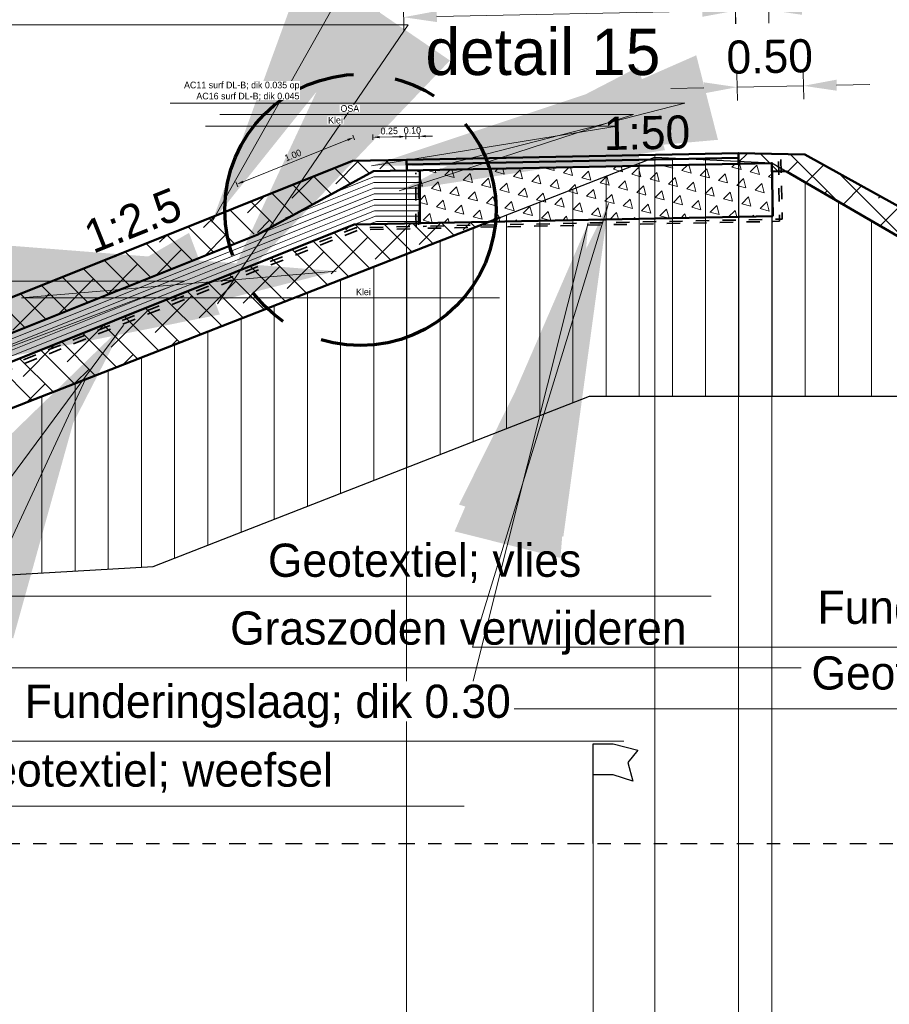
# Model space of a CAD drawing. Header units: metres. Extents: x 132 to 905, y -50 to 63.
# Tile 60 of 87: x 676.17 to 682.72, y -40.05 to -32.63. Entities that reach past the tile are written whole.
import ezdxf
from ezdxf.enums import TextEntityAlignment as Align

# ---------------------------------------------------------------- set-up
doc = ezdxf.new("R2010")
doc.units = ezdxf.units.M
doc.header["$LTSCALE"] = 0.1
for name, pattern in [('CENTER2', [28.575, 19.05, -3.175, 3.175, -3.175]), ('geotextiel', [0.2, -0.1, 0.1]), ('NAP', [20, 12.5, -2.5, 2.5, -2.5])]:
    doc.linetypes.add(name, pattern=pattern)
for name, color, linetype, lineweight in [('DP-BS-arcering_klei', 253, 'Continuous', 0), ('DP-BS-Matenbalk_verlenglijnen', 253, 'Continuous', 0), ('DP-BS-profiel', 2, 'Continuous', 25), ('DP-NAP-lijn', 6, 'NAP', 25), ('DP-NW-arcering_asfalt', 1, 'Continuous', 18), ('DP-NW-arcering_funderingslaag', 211, 'Continuous', 13), ('DP-NW-arcering_klei', 1, 'Continuous', 18), ('DP-NW-Geotextiel', 3, 'geotextiel', 35), ('DP-NW-Geotextiel_detail', 150, 'geotextiel', 35), ('DP-NW-Matenbalk_verlenglijnen', 135, 'Continuous', 0), ('DP-NW-Profiel', 4, 'Continuous', 50), ('DP-Waterlijn_tekst', 7, 'Continuous', 35), ('maatvoering-lin', 7, 'Continuous', 20), ('Plts-Detail', 5, 'CENTER2', 70)]:
    doc.layers.add(name, color=color, linetype=linetype, lineweight=lineweight)
doc.layers.add('DP-BS-KRUINLIJN', color=1, linetype='Continuous')
doc.layers.add('DP-NW-Maatvoering', color=7, linetype='Continuous')
doc.layers.add('THEORETISCHE_NULLIJN', color=255, linetype='Continuous', plot=False)
doc.styles.add('Ontwnota-dwp-Bruinissepolder tot Grevelingendam$0$StagCAD', font='StagCAD.ttf')
doc.styles.add('StagCAD', font='StagCAD.ttf')
doc.dimstyles.new('GM-maatvoering', dxfattribs={"dimtxt": 2.5, "dimasz": 2.5, "dimexe": 1, "dimexo": 0, "dimgap": 1, "dimtad": 1, "dimrnd": 0.001, "dimzin": 1, "dimdsep": 46, "dimtxsty": 'StagCAD', "dimcen": 0.09, "dimclrd": 1, "dimclre": 1, "dimclrt": 7, "dimazin": 0, "dimtfac": 1, "dimtix": 1, "dimtmove": 0, "dimatfit": 3, "dimfxl": 1, "dimfxlon": 1, "dimtvp": 0.83, "dimtolj": 1, "dimtzin": 0, "dimlwd": 15, "dimlwe": 15, "dimarcsym": 0})
doc.dimstyles.new('leader 1_100', dxfattribs={"dimscale": 0.1, "dimtxt": 2.5, "dimasz": 2, "dimexe": 0, "dimexo": 0, "dimgap": 1, "dimtad": 1, "dimrnd": 0.001, "dimzin": 1, "dimdsep": 46, "dimtxsty": 'StagCAD', "dimblk": 'RAD_PIJL', "dimcen": 0.09, "dimse1": 1, "dimse2": 1, "dimclrd": 1, "dimclre": 1, "dimclrt": 7, "dimazin": 0, "dimtfac": 1, "dimtix": 1, "dimtmove": 0, "dimatfit": 0, "dimfxl": 1, "dimtvp": 0.83, "dimtolj": 1, "dimtzin": 0, "dimlwd": 15, "dimarcsym": 0})
doc.dimstyles.new('maatv 1_100', dxfattribs={"dimscale": 0.1, "dimtxt": 2.5, "dimasz": 1, "dimexe": 0, "dimexo": 0, "dimgap": 1, "dimtad": 1, "dimrnd": 0.001, "dimzin": 1, "dimdsep": 46, "dimtxsty": 'StagCAD', "dimblk1": 'DIM_PIJL', "dimblk2": 'DIM_PIJL', "dimsah": 1, "dimcen": 0.09, "dimse1": 1, "dimse2": 1, "dimclrd": 1, "dimclre": 1, "dimclrt": 7, "dimazin": 0, "dimtfac": 1, "dimtix": 1, "dimtmove": 0, "dimatfit": 3, "dimldrblk": 'RAD_PIJL', "dimfxl": 1, "dimtvp": 0.83, "dimtolj": 1, "dimtzin": 0, "dimlwd": 15, "dimlwe": 5, "dimarcsym": 0})
doc.dimstyles.new('Ontwnota-dwp-Bruinissepolder tot Grevelingendam$0$leader 1_100', dxfattribs={"dimscale": 0.1, "dimtxt": 2.5, "dimasz": 2, "dimexe": 0, "dimexo": 0, "dimgap": 1, "dimtad": 1, "dimrnd": 0.001, "dimzin": 1, "dimdsep": 46, "dimtxsty": 'Ontwnota-dwp-Bruinissepolder tot Grevelingendam$0$StagCAD', "dimblk": 'Ontwnota-dwp-Bruinissepolder tot Grevelingendam$0$RAD_PIJL', "dimcen": 0.09, "dimse1": 1, "dimse2": 1, "dimclrd": 1, "dimclre": 1, "dimclrt": 7, "dimazin": 0, "dimtfac": 1, "dimtix": 1, "dimtmove": 0, "dimatfit": 0, "dimfxl": 1, "dimtvp": 0.83, "dimtolj": 1, "dimtzin": 0, "dimlwd": 15, "dimarcsym": 0})
pattern_1 = [(135, (0, 0), (-0.110485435, -0.110485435), []), (225, (0, 0), (-0.110485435, -0.331456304), [0.390625, -0.234375])]

# ---------------------------------------------------------------- blocks, each defined once
blk = doc.blocks.new('*U197')
at = {"layer": 'DP-NAP-lijn'}
blk.add_line((0, 0), (473.028, 0), dxfattribs=at)
at = {"layer": 'DP-NAP-lijn', "style": 'StagCAD'}
blk.add_attdef('NAPLIJN', (6.247, 1), '', height=2.5, dxfattribs=at)
at = {"layer": 'DP-Waterlijn_tekst', "style": 'StagCAD'}
blk.add_attdef('WP', text='', height=2.5, dxfattribs=at).set_placement((11.173, 16.5), align=Align.BOTTOM_CENTER)
blk = doc.blocks.new('131')
at = {"layer": 'THEORETISCHE_NULLIJN'}
blk.add_lwpolyline([(0, 0), (0, 0.5), (0.125, 0.5), (0.28125, 0.46875), (0.21875, 0.40625), (0.25, 0.3125), (0.125, 0.34375), (0, 0.34375)], dxfattribs=at)
blk = doc.blocks.new('dp786')
at = {"layer": 'DP-BS-arcering_klei'}
h = blk.add_hatch(dxfattribs=at)
h.set_pattern_fill('_U', color=251, scale=2.5, angle=90, pattern_type=0)
h.set_pattern_definition([(90, (-424.41675, 21.9338), (-0.25, -2e-16), [])])
h.paths.add_polyline_path([(28.7499, -16.6181), (29.3216, -16.6038), (30.1488, -15.171), (32.1031, -14.9708), (34.7741, -14.8139), (38.0596, -13.5317), (40.4651, -13.5317), (45.6394, -16.5484), (47.3733, -16.5868), (47.3733, -15.5866), (45.9199, -15.5544), (39.4334, -11.7727), (38.5528, -11.7291), (33.0898, -13.8611), (32.0188, -13.924), (29.2845, -14.204), (29.2907, -14.4539), (28.4201, -14.4756), (24.5585, -15.5884), (24.5585, -16.7427), (24.5198, -16.9361), (25.2192, -17.6355)])
at = {"layer": 'DP-BS-KRUINLIJN'}
for p in [(38.5528, -11.7291), (39.4334, -11.7727)]:
    blk.add_point(p, dxfattribs=at)
at = {"layer": 'DP-BS-Matenbalk_verlenglijnen'}
for points in [[(38.5528, -11.7291, 0), (38.5528, -24, 0), (38.5528, -11.7291, 0), (38.5528, -24, 0), (38.5528, -11.7291, 0), (38.5528, -24, 0)], [(38.5528, -11.7291, 0), (38.5528, -24, 0), (38.5528, -11.7291, 0), (38.5528, -24, 0), (38.5528, -11.7291, 0), (38.5528, -24, 0)], [(39.4334, -11.7727, 0), (39.4334, -24, 0), (39.4334, -11.7727, 0), (39.4334, -24, 0), (39.4334, -11.7727, 0), (39.4334, -24, 0)], [(39.4334, -11.7727, 0), (39.4334, -24, 0), (39.4334, -11.7727, 0), (39.4334, -24, 0), (39.4334, -11.7727, 0), (39.4334, -24, 0)], [(38.0874, -16.9, 0), (38.0874, -24, 0), (38.0874, -16.9, 0), (38.0874, -24, 0), (38.0874, -16.9, 0), (38.0874, -24, 0)], [(38.0874, -16.9, 0), (38.0874, -24, 0), (38.0874, -16.9, 0), (38.0874, -24, 0), (38.0874, -16.9, 0), (38.0874, -24, 0)]]:
    blk.add_polyline3d(points, dxfattribs=at)
at = {"layer": 'DP-BS-profiel', "color": 1}
for p, q in [((33.0898, -13.8611), (38.5528, -11.7291)), ((38.5528, -11.7291), (39.4334, -11.7727)), ((39.4334, -11.7727), (45.9199, -15.5544)), ((34.7741, -14.8139), (38.0596, -13.5317)), ((38.0596, -13.5317), (40.4651, -13.5317)), ((32.1031, -14.9708), (34.7741, -14.8139))]:
    blk.add_line(p, q, dxfattribs=at)
at = {"layer": 'DP-NAP-lijn', "ltscale": 4, "xscale": 0.0999999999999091, "yscale": 0.0999999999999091, "zscale": 0.0999999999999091}
blk.add_blockref('*U197', (0.0705, -16.9), dxfattribs=at)
at = {"layer": 'THEORETISCHE_NULLIJN', "xscale": 1.199999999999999, "yscale": 1.5, "zscale": 1.199999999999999}
blk.add_blockref('131', (38.0874, -16.9), dxfattribs=at)
blk = doc.blocks.new('DIM_PIJL')
at = {"color": 1}
blk.add_line((0, 1.4142), (0, -1.4142), dxfattribs=at)
at = {"color": 1, "linetype": 'ByBlock'}
blk.add_solid([(-2.8284, -0.75), (-2.8284, 0.75), (0, 0)], dxfattribs=at)
blk = doc.blocks.new('*D180')
at = {"layer": 'Defpoints', "color": 0, "transparency": 16777216}
for p in [(679.0802, -31.699), (679.0802, -33.6838), (672.5156, -35.1338)]:
    blk.add_point(p, dxfattribs=at)
at = {"layer": 'DP-NW-Maatvoering', "color": 1, "lineweight": 15, "transparency": 16777216}
blk.add_line((672.6156, -31.699), (678.9802, -31.699), dxfattribs=at)
at = {"layer": 'DP-NW-Maatvoering', "color": 1, "lineweight": 15, "transparency": 16777216, "xscale": 0.1, "yscale": 0.1, "zscale": 0.1, "rotation": 180}
blk.add_blockref('DIM_PIJL', (672.5156, -31.699), dxfattribs=at)
at = {"layer": 'DP-NW-Maatvoering', "color": 1, "lineweight": 15, "transparency": 16777216, "xscale": 0.1, "yscale": 0.1, "zscale": 0.1}
blk.add_blockref('DIM_PIJL', (679.0802, -31.699), dxfattribs=at)
at = {"layer": 'DP-NW-Maatvoering', "color": 7, "transparency": 16777216, "insert": (675.7979, -31.449), "char_height": 0.25, "attachment_point": 5, "style": 'StagCAD'}
blk.add_mtext('\\A1;O.S.A.; dik 0.20   ', dxfattribs=at)
blk = doc.blocks.new('RAD_PIJL')
at = {"color": 1, "linetype": 'Continuous'}
blk.add_solid([(-2.8284, -0.75), (-2.8284, 0.75), (0, 0)], dxfattribs=at)
blk = doc.blocks.new('*D146')
at = {"layer": 'Defpoints', "color": 0, "transparency": 16777216}
for p in [(681.5803, -31.699), (681.5803, -33.6338), (679.0803, -33.6838)]:
    blk.add_point(p, dxfattribs=at)
at = {"layer": 'DP-NW-Maatvoering', "color": 1, "lineweight": 15, "transparency": 16777216}
for p, q in [((679.0803, -31.799), (679.0803, -31.599)), ((681.5803, -31.799), (681.5803, -31.599)), ((678.8303, -31.699), (678.5803, -31.699)), ((679.0803, -31.699), (681.5803, -31.699)), ((681.8303, -31.699), (682.0803, -31.699))]:
    blk.add_line(p, q, dxfattribs=at)
at = {"layer": 'DP-NW-Maatvoering', "color": 1, "transparency": 16777216}
for points in [[(678.8303, -31.6574), (678.8303, -31.7407), (679.0803, -31.699)], [(681.8303, -31.6574), (681.8303, -31.7407), (681.5803, -31.699)]]:
    blk.add_solid(points, dxfattribs=at)
at = {"layer": 'DP-NW-Maatvoering', "color": 7, "transparency": 16777216, "insert": (680.3303, -31.0324), "char_height": 0.25, "attachment_point": 5, "style": 'StagCAD'}
blk.add_mtext('\\A1;Asfalt\\PAC11 surf DL-B; dik 0.035\\PAC16 surf DL-B; dik 0.045', dxfattribs=at)
blk = doc.blocks.new('Ontwnota-dwp-Bruinissepolder tot Grevelingendam$0$RAD_PIJL')
at = {"color": 1, "linetype": 'Continuous'}
blk.add_solid([(-2.8284, -0.75), (-2.8284, 0.75), (0, 0)], dxfattribs=at)
blk = doc.blocks.new('*D165')
at = {"layer": 'Defpoints', "color": 0, "transparency": 16777216}
for p in [(672.5156, -38.8338), (680.486, -38.8338), (680.486, -49.1951)]:
    blk.add_point(p, dxfattribs=at)
at = {"layer": 'maatvoering-lin', "color": 1, "lineweight": 15, "transparency": 16777216}
for p, q in [((672.5156, -49.0951), (672.5156, -49.2951)), ((680.486, -49.0951), (680.486, -49.2951)), ((672.7656, -49.1951), (680.236, -49.1951))]:
    blk.add_line(p, q, dxfattribs=at)
at = {"layer": 'maatvoering-lin', "color": 1, "transparency": 16777216}
for points in [[(672.7656, -49.1534), (672.7656, -49.2368), (672.5156, -49.1951)], [(680.236, -49.1534), (680.236, -49.2368), (680.486, -49.1951)]]:
    blk.add_solid(points, dxfattribs=at)
at = {"layer": 'maatvoering-lin', "color": 7, "transparency": 16777216, "insert": (676.5008, -48.9701), "char_height": 0.25, "attachment_point": 5, "style": 'StagCAD'}
blk.add_mtext('\\A1;Variabel', dxfattribs=at)
blk = doc.blocks.new('*D264')
at = {"layer": 'Defpoints', "color": 0, "transparency": 16777216}
for p in [(681.5588, -32.5597), (681.5803, -33.6338), (679.0803, -33.6838)]:
    blk.add_point(p, dxfattribs=at)
at = {"layer": 'DP-NW-Maatvoering', "color": 1, "lineweight": 15, "transparency": 16777216}
for p, q in [((681.5608, -32.6597), (681.5568, -32.4597)), ((679.0608, -32.7097), (679.0568, -32.5097)), ((679.3087, -32.6047), (681.3089, -32.5647))]:
    blk.add_line(p, q, dxfattribs=at)
at = {"layer": 'DP-NW-Maatvoering', "color": 1, "transparency": 16777216}
for points in [[(679.3079, -32.563), (679.3096, -32.6463), (679.0588, -32.6097)], [(681.308, -32.523), (681.3097, -32.6063), (681.5588, -32.5597)]]:
    blk.add_solid(points, dxfattribs=at)
at = {"layer": 'DP-NW-Maatvoering', "color": 7, "transparency": 16777216, "insert": (680.3043, -32.3597), "char_height": 0.25, "attachment_point": 5, "rotation": 1.14575, "style": 'StagCAD'}
blk.add_mtext('\\A1;2.50', dxfattribs=at)
blk = doc.blocks.new('*D265')
at = {"layer": 'Defpoints', "color": 0, "transparency": 16777216}
for p in [(681.8085, -32.5547), (681.5803, -33.7138), (681.8316, -33.7088)]:
    blk.add_point(p, dxfattribs=at)
at = {"layer": 'DP-NW-Maatvoering', "color": 1, "lineweight": 15, "transparency": 16777216}
for p, q in [((681.5592, -32.6597), (681.5552, -32.4597)), ((681.8105, -32.6547), (681.8065, -32.4547)), ((681.3073, -32.5647), (681.0573, -32.5697)), ((681.5572, -32.5597), (681.8085, -32.5547)), ((682.0585, -32.5497), (682.3084, -32.5447))]:
    blk.add_line(p, q, dxfattribs=at)
at = {"layer": 'DP-NW-Maatvoering', "color": 1, "transparency": 16777216}
for points in [[(681.3064, -32.5231), (681.3081, -32.6064), (681.5572, -32.5597)], [(682.0577, -32.508), (682.0593, -32.5914), (681.8085, -32.5547)]]:
    blk.add_solid(points, dxfattribs=at)
at = {"layer": 'DP-NW-Maatvoering', "color": 7, "transparency": 16777216, "insert": (681.6784, -32.3323), "char_height": 0.25, "attachment_point": 5, "rotation": 1.14576, "style": 'StagCAD'}
blk.add_mtext('\\A1;0.25', dxfattribs=at)
blk = doc.blocks.new('*D266')
at = {"layer": 'Defpoints', "color": 0, "transparency": 16777216}
for p in [(682.0703, -33.1266), (681.5803, -33.6338), (682.0802, -33.6238)]:
    blk.add_point(p, dxfattribs=at)
at = {"layer": 'DP-NW-Maatvoering', "color": 1, "lineweight": 15, "transparency": 16777216}
for p, q in [((681.5724, -33.2366), (681.5684, -33.0367)), ((682.0723, -33.2266), (682.0683, -33.0267)), ((681.3204, -33.1416), (681.0705, -33.1466)), ((681.5704, -33.1366), (682.0703, -33.1266)), ((682.3202, -33.1216), (682.5702, -33.1166))]:
    blk.add_line(p, q, dxfattribs=at)
at = {"layer": 'DP-NW-Maatvoering', "color": 1, "transparency": 16777216}
for points in [[(682.3194, -33.08), (682.321, -33.1633), (682.0703, -33.1266)], [(681.3196, -33.1), (681.3212, -33.1833), (681.5704, -33.1366)]]:
    blk.add_solid(points, dxfattribs=at)
at = {"layer": 'DP-NW-Maatvoering', "color": 7, "transparency": 16777216, "insert": (681.8158, -32.9067), "char_height": 0.25, "attachment_point": 5, "rotation": 1.14604, "style": 'StagCAD'}
blk.add_mtext('\\A1;0.50', dxfattribs=at)
blk = doc.blocks.new('*D279')
at = {"layer": 'Defpoints', "color": 0, "transparency": 16777216}
for p in [(679.1751, -33.507), (679.0802, -33.7638), (679.1802, -33.7618)]:
    blk.add_point(p, dxfattribs=at)
at = {"layer": 'DP-NW-Maatvoering', "color": 1, "lineweight": 15, "transparency": 16777216}
for p, q in [((679.0251, -33.51), (678.9751, -33.511)), ((679.0755, -33.529), (679.0747, -33.489)), ((679.0751, -33.509), (679.1751, -33.507)), ((679.1755, -33.527), (679.1747, -33.487)), ((679.2251, -33.506), (679.2751, -33.505))]:
    blk.add_line(p, q, dxfattribs=at)
at = {"layer": 'DP-NW-Maatvoering', "color": 1, "transparency": 16777216}
for points in [[(679.025, -33.5017), (679.0253, -33.5183), (679.0751, -33.509)], [(679.2249, -33.4977), (679.2253, -33.5143), (679.1751, -33.507)]]:
    blk.add_solid(points, dxfattribs=at)
at = {"layer": 'DP-NW-Maatvoering', "color": 7, "transparency": 16777216, "insert": (679.1242, -33.463), "char_height": 0.05, "attachment_point": 5, "rotation": 1.14576, "style": 'StagCAD'}
blk.add_mtext('\\A1;0.10', dxfattribs=at)
blk = doc.blocks.new('*D280')
at = {"layer": 'Defpoints', "color": 0, "transparency": 16777216}
for p in [(677.8021, -33.8678), (678.8344, -33.897), (677.9545, -34.2489)]:
    blk.add_point(p, dxfattribs=at)
at = {"layer": 'DP-NW-Maatvoering', "color": 1, "lineweight": 15, "transparency": 16777216}
for p, q in [((678.6894, -33.5344), (678.6746, -33.4973)), ((678.6356, -33.5344), (677.8485, -33.8492)), ((677.8095, -33.8864), (677.7947, -33.8492))]:
    blk.add_line(p, q, dxfattribs=at)
at = {"layer": 'DP-NW-Maatvoering', "color": 1, "transparency": 16777216}
for points in [[(678.6325, -33.5267), (678.6387, -33.5422), (678.682, -33.5159)], [(677.8454, -33.8415), (677.8516, -33.857), (677.8021, -33.8678)]]:
    blk.add_solid(points, dxfattribs=at)
at = {"layer": 'DP-NW-Maatvoering', "color": 7, "transparency": 16777216, "insert": (678.2253, -33.6501), "char_height": 0.05, "attachment_point": 5, "rotation": 21.80141, "style": 'StagCAD'}
blk.add_mtext('\\A1;1.00', dxfattribs=at)
blk = doc.blocks.new('*D281')
at = {"layer": 'Defpoints', "color": 0, "transparency": 16777216}
for p in [(678.8268, -33.514), (678.8319, -33.7688), (679.0802, -33.7638)]:
    blk.add_point(p, dxfattribs=at)
at = {"layer": 'DP-NW-Maatvoering', "color": 1, "lineweight": 15, "transparency": 16777216}
for p, q in [((678.8272, -33.534), (678.8264, -33.494)), ((679.0251, -33.51), (678.8768, -33.513)), ((679.0755, -33.529), (679.0747, -33.489))]:
    blk.add_line(p, q, dxfattribs=at)
at = {"layer": 'DP-NW-Maatvoering', "color": 1, "transparency": 16777216}
for points in [[(678.8766, -33.5046), (678.8769, -33.5213), (678.8268, -33.514)], [(679.025, -33.5017), (679.0253, -33.5183), (679.0751, -33.509)]]:
    blk.add_solid(points, dxfattribs=at)
at = {"layer": 'DP-NW-Maatvoering', "color": 7, "transparency": 16777216, "insert": (678.95, -33.4665), "char_height": 0.05, "attachment_point": 5, "rotation": 1.14576, "style": 'StagCAD'}
blk.add_mtext('\\A1;0.25', dxfattribs=at)

msp = doc.modelspace()

# ---------------------------------------------------------------- hatches: boundary and pattern name
at = {"layer": 'DP-NW-arcering_funderingslaag'}
h = msp.add_hatch(dxfattribs=at)
h.set_pattern_fill('TRIANG', color=256, scale=0.15, angle=45)
h.set_pattern_definition([(105, (223.04227, 1.49408), (-0.138006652, 0.03697877), [0.0714375, -0.0714375]), (165, (223.04227, 1.49408), (-0.10102788, -0.10102788), [0.0714375, -0.0714375]), (45, (222.97327, 1.51257), (-0.03697877, 0.138006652), [0.0714375, -0.0714375])])
h.paths.add_polyline_path([(681.8319, -33.7088), (681.8399, -34.1087), (679.1802, -34.1619), (679.1802, -33.7618)])
at = {"layer": 'DP-NW-arcering_klei', "linetype": 'Continuous'}
h = msp.add_hatch(dxfattribs=at)
h.set_pattern_fill('KLEI_AANVULLEN', color=256, scale=0.05, angle=90, pattern_type=2)
h.set_pattern_definition(pattern_1)
h.paths.add_polyline_path([(682.0802, -33.6438), (681.5803, -33.6338), (681.5819, -33.7138), (681.8316, -33.7065), (681.8331, -33.7688), (681.9422, -33.771), (688.318, -37.4882), (689.0284, -37.5039)])
h = msp.add_hatch(dxfattribs=at)
h.set_pattern_fill('KLEI_AANVULLEN', color=256, scale=0.5, angle=90, pattern_type=2)
h.set_pattern_definition(pattern_1)
h.paths.add_polyline_path([(675.4058, -35.2684), (677.8359, -34.2963), (678.8319, -33.7688), (679.0819, -33.7638), (679.0803, -33.6838), (678.6738, -33.6919), (675.3529, -35.0203), (675.0136, -35.0339), (672.5156, -35.1338), (672.5462, -35.2654), (672.8462, -35.2654), (673.0413, -35.363)])
h = msp.add_hatch(dxfattribs=at)
h.set_pattern_fill('KLEI_AANVULLEN', color=256, scale=0.5, angle=90, pattern_type=2)
h.set_pattern_definition([(135, (67.25156, -3.88338), (-0.110485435, -0.110485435), []), (225, (67.25156, -3.88338), (-0.110485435, -0.331456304), [0.390625, -0.234375])])
h.paths.add_polyline_path([(678.6859, -34.1718), (675.4482, -35.4669), (675.2816, -35.4735), (675.2935, -35.7733), (675.3247, -35.8045), (675.488, -35.7949), (679.6989, -34.1515)])

# ---------------------------------------------------------------- linework, layer by layer
at = {"layer": 'DP-NW-arcering_asfalt'}
for points in [[(678.5001, -33.9445), (678.8327, -33.8115)], [(678.8327, -33.8115), (679.1802, -33.8115)], [(677.9545, -34.2489), (678.8344, -33.897)], [(678.168, -34.1204), (678.8336, -33.8542)], [(678.8336, -33.8542), (679.1802, -33.8542)], [(678.8344, -33.897), (679.1802, -33.897)], [(672.5826, -35.4213), (675.4143, -35.3081), (678.8353, -33.9397)], [(672.5826, -35.4213), (675.4143, -35.3081), (678.8353, -33.9397)], [(678.8353, -33.9397), (679.1802, -33.9397)], [(672.5919, -35.461), (675.4228, -35.3478), (678.8361, -33.9824)], [(672.6011, -35.5007), (675.4312, -35.3875), (678.837, -34.0252)], [(678.8361, -33.9824), (679.1785, -33.9824)], [(678.837, -34.0252), (679.1802, -34.0252)], [(672.6103, -35.5403), (675.4397, -35.4272), (678.8378, -34.0679)], [(678.6859, -34.1718), (678.8455, -34.1079)], [(678.8378, -34.0679), (679.1802, -34.0679)], [(678.8455, -34.1079), (679.1802, -34.1079)], [(678.7992, -34.1695), (678.8532, -34.1479)], [(678.8532, -34.1479), (679.1802, -34.1479)]]:
    msp.add_lwpolyline(points, dxfattribs=at)
at = {"layer": 'DP-NW-Geotextiel', "ltscale": 10, "flags": 128}
for points in [[(681.8816, -33.6974), (681.8906, -34.1473), (679.1517, -34.2017), (679.1496, -33.783)], [(675.4588, -35.5165), (678.7211, -34.2107), (679.141, -34.2032)]]:
    msp.add_lwpolyline(points, dxfattribs=at)
at = {"layer": 'DP-NW-Geotextiel_detail', "ltscale": 10, "flags": 128}
for points in [[(681.9007, -33.6808), (681.9097, -34.1308), (679.1708, -34.1852), (679.1687, -33.7664)], [(675.4524, -35.4867), (678.6954, -34.1955), (679.2303, -34.1846)]]:
    msp.add_lwpolyline(points, dxfattribs=at)
at = {"layer": 'DP-NW-Matenbalk_verlenglijnen'}
for p, q in [((681.5803, -33.6338), (681.5803, -48.3338)), ((679.0802, -33.6838), (679.0803, -48.3338))]:
    msp.add_line(p, q, dxfattribs=at)
at = {"layer": 'DP-NW-Profiel'}
for p, q in [((679.0802, -33.6838), (681.5803, -33.6338)), ((681.5803, -33.6338), (681.5819, -33.7138)), ((689.0284, -37.5039), (682.0802, -33.6438)), ((675.3529, -35.0203), (678.6738, -33.6919)), ((678.8319, -33.7688), (681.8319, -33.7088)), ((679.0803, -33.6838), (679.0819, -33.7638)), ((681.8399, -34.1087), (681.8319, -33.7088)), ((679.1802, -33.7618), (679.1802, -34.1619)), ((681.8331, -33.7688), (681.9422, -33.771)), ((681.9422, -33.771), (688.318, -37.4882)), ((678.6859, -34.1718), (681.8399, -34.1087)), ((675.4482, -35.4669), (678.6859, -34.1718)), ((675.4058, -35.2684), (677.9545, -34.2489))]:
    msp.add_line(p, q, dxfattribs=at)
at = {"layer": 'DP-NW-Profiel', "color": 3}
msp.add_line((679.0809, -33.7188), (681.581, -33.6688), dxfattribs=at)
at = {"layer": 'DP-NW-Profiel'}
for points in [[(682.0802, -33.6438), (681.5793, -33.6338)], [(678.6738, -33.6919), (679.0802, -33.6838)], [(678.8319, -33.7688), (677.9545, -34.2489)], [(666.9067, -37.2765), (670.7799, -36.1603), (671.6827, -36.1378), (674.4169, -35.8578), (675.488, -35.7949), (679.7849, -34.118)]]:
    msp.add_lwpolyline(points, dxfattribs=at)
at = {"layer": 'Plts-Detail'}
msp.add_circle((678.7327, -34.0613), 1.0218, dxfattribs=at)

# ---------------------------------------------------------------- block references
msp.add_blockref('dp786', (642.3982, -21.9338))

# ---------------------------------------------------------------- texts
at = {"layer": 'DP-NW-Maatvoering', "color": 7, "char_height": 0.25, "attachment_point": 7}
for s, insert, style in [('\\A1;Geotextiel; vlies', (678.0364, -36.8722), 'StagCAD'), ('\\A1;Graszoden verwijderen', (677.7517, -37.4125), 'Ontwnota-dwp-Bruinissepolder tot Grevelingendam$0$StagCAD'), ('\\A1;Geotextiel; weefsel', (682.1302, -37.7214), 'StagCAD')]:
    msp.add_mtext(s, dxfattribs=dict(at, insert=insert, style=style))
at = {"layer": 'maatvoering-lin', "style": 'StagCAD'}
for s, rotation, p in [('1:50', 1.14569, (680.8953, -33.6793)), ('1:2.5', 21.80141, (677.0923, -34.3246))]:
    msp.add_text(s, height=0.25, rotation=rotation, dxfattribs=at).set_placement(p, align=Align.BOTTOM_CENTER)
at = {"layer": 'Plts-Detail', "lineweight": 40, "style": 'StagCAD'}
msp.add_text('detail 15', height=0.35, dxfattribs=at).set_placement((679.223, -33.0452))

# ---------------------------------------------------------------- dimensions: what is measured, and where the dimension line sits
at = {"layer": 'DP-NW-Maatvoering'}
dim = msp.add_linear_dim(base=(681.5803, -31.699), p1=(679.0803, -33.6838), p2=(681.5803, -33.6338), text='Asfalt\\PAC11 surf DL-B; dik 0.035\\PAC16 surf DL-B; dik 0.045', dimstyle='GM-maatvoering', dxfattribs=at)
dim.commit()
dim.dimension.update_dxf_attribs({"geometry": '*D146', "text_midpoint": (680.3303, -31.0324)})
dim = msp.add_linear_dim(base=(679.0802, -31.699), p1=(672.5156, -35.1338), p2=(679.0802, -33.6838), text='O.S.A.; dik 0.20   ', dimstyle='maatv 1_100', override={"dimscale": 0}, dxfattribs=at)
dim.commit()
dim.dimension.update_dxf_attribs({"geometry": '*D180', "text_midpoint": (675.7979, -31.449)})
for p1, p2, distance, picture, middle in [((679.0803, -33.6838), (681.5803, -33.6338), 1.0743, '*D264', (680.3043, -32.3597)), ((681.5803, -33.7138), (681.8316, -33.7088), 1.1543, '*D265', (681.6784, -32.3323)), ((681.5803, -33.6338), (682.0802, -33.6238), 0.4973, '*D266', (681.8158, -32.9067)), ((679.0802, -33.7638), (678.8319, -33.7688), -0.2549, '*D281', (678.95, -33.4665)), ((679.0802, -33.7638), (679.1802, -33.7618), 0.2549, '*D279', (679.1242, -33.463))]:
    dim = msp.add_aligned_dim(p1=p1, p2=p2, distance=distance, dimstyle='GM-maatvoering', dxfattribs=at)
    dim.commit()
    dim.dimension.update_dxf_attribs({"geometry": picture, "text_midpoint": middle})
dim = msp.add_aligned_dim(p1=(678.8344, -33.897), p2=(677.9545, -34.2489), distance=-0.4105, text='1.00', dimstyle='GM-maatvoering', dxfattribs=at)
dim.commit()
dim.dimension.update_dxf_attribs({"geometry": '*D280', "text_midpoint": (678.2253, -33.6501)})
at = {"layer": 'maatvoering-lin'}
dim = msp.add_linear_dim(base=(680.486, -49.1951), p1=(672.5156, -38.8338), p2=(680.486, -38.8338), text='Variabel', dimstyle='GM-maatvoering', dxfattribs=at)
dim.commit()
dim.dimension.update_dxf_attribs({"geometry": '*D165', "text_midpoint": (676.5008, -48.9701)})

# ---------------------------------------------------------------- leaders
at = {"layer": 'DP-NW-Maatvoering', "annotation_type": 0, "has_hookline": 1}
for points, dimstyle, override, hookline_direction, text_width in [([(677.6144, -34.1544), (678.6861, -32.2484), (676.6861, -32.2484)], 'leader 1_100', {"dimscale": 0, "dimgap": 1, "dimtad": 1}, 1, 1.9125), ([(677.6576, -34.7682), (679.0931, -32.6663), (676.5931, -32.6663)], 'GM-maatvoering', {"dimscale": 0}, 1, 2.8), ([(679.024, -33.9182), (680.7897, -33.3429), (678.7897, -33.3429)], 'leader 1_100', {"dimscale": 0, "dimgap": 1, "dimtad": 1}, 1, 0.115), ([(680.6025, -34.0126), (679.576, -37.3553), (682.076, -37.3553)], 'GM-maatvoering', {"dimscale": 0}, 0, 3.6375), ([(680.4491, -34.1587), (679.5302, -37.8214), (682.0302, -37.8214)], 'GM-maatvoering', {"dimscale": 0}, 0, 2.9125), ([(675.6866, -35.248), (677.4097, -34.598), (675.4097, -34.598)], 'leader 1_100', {"dimscale": 0, "dimgap": 1, "dimtad": 1}, 1, 0.3975), ([(678.5508, -34.5227), (676.1796, -34.7249), (678.6796, -34.7249)], 'GM-maatvoering', {"dimscale": 0}, 0, 0.1), ([(676.9479, -34.929), (675.4364, -36.9722), (677.9364, -36.9722)], 'GM-maatvoering', {"dimscale": 0}, 0, 2.4375), ([(676.661, -35.3371), (675.6517, -37.5125), (677.6517, -37.5125)], 'Ontwnota-dwp-Bruinissepolder tot Grevelingendam$0$leader 1_100', {"dimscale": 0, "dimgap": 1, "dimtad": 1}, 0, 3.4), ([(674.9692, -35.6314), (673.6045, -38.0637), (676.1045, -38.0637)], 'GM-maatvoering', {"dimscale": 0}, 0, 3.6125)]:
    msp.add_leader(points, dimstyle=dimstyle, override=override, dxfattribs=dict(at, hookline_direction=hookline_direction, text_width=text_width))

# ---------------------------------------------------------------- next in the draw order: texts
at = {"layer": 'DP-NW-Maatvoering', "color": 7, "style": 'StagCAD', "bg_fill": 3, "box_fill_scale": 1.1, "bg_fill_color": 256, "bg_fill_transparency": 0}
for s, insert, char_height, attachment_point in [('\\A1;OSA', (678.7236, -33.3229), 0.05, 9), ('\\A1;Funderingslaag; dik 0.40', (682.176, -37.2553), 0.25, 7), ('\\A1;Funderingslaag; dik 0.30', (676.2045, -37.9637), 0.25, 7)]:
    msp.add_mtext(s, dxfattribs=dict(at, insert=insert, char_height=char_height, attachment_point=attachment_point))
at = {"layer": 'DP-NW-Maatvoering', "color": 7, "insert": (678.6996, -34.7049), "char_height": 0.05, "attachment_point": 7, "line_spacing_factor": 0.48, "style": 'StagCAD', "bg_fill": 3, "box_fill_scale": 1.1, "bg_fill_color": 256, "bg_fill_transparency": 0}
msp.add_mtext('\\A1;Klei', dxfattribs=at)

# ---------------------------------------------------------------- next in the draw order: leaders
at = {"layer": 'DP-NW-Maatvoering', "annotation_type": 0, "has_hookline": 1}
for points, dimstyle, override, hookline_direction, text_width in [([(678.8167, -33.7281), (680.6669, -33.4312), (678.6669, -33.4312)], 'leader 1_100', {"dimscale": 0, "dimgap": 1, "dimtad": 1}, 1, 0.1), ([(674.3598, -35.8306), (673.1007, -38.5531), (675.6007, -38.5531)], 'GM-maatvoering', {"dimscale": 0}, 0, 2.9125)]:
    msp.add_leader(points, dimstyle=dimstyle, override=override, dxfattribs=dict(at, hookline_direction=hookline_direction, text_width=text_width))

# ---------------------------------------------------------------- next in the draw order: texts
at = {"layer": 'DP-NW-Maatvoering', "color": 7, "style": 'StagCAD', "bg_fill": 3, "box_fill_scale": 1.1, "bg_fill_color": 256, "bg_fill_transparency": 0}
for s, insert, char_height, attachment_point in [('\\A1;Klei', (678.6008, -33.4112), 0.05, 9), ('\\A1;Geotextiel; weefsel', (675.7007, -38.4531), 0.25, 7)]:
    msp.add_mtext(s, dxfattribs=dict(at, insert=insert, char_height=char_height, attachment_point=attachment_point))

# ---------------------------------------------------------------- next in the draw order: leaders
at = {"layer": 'DP-NW-Maatvoering', "annotation_type": 0, "has_hookline": 1, "hookline_direction": 1, "text_width": 0.8775}
msp.add_leader([(679.4073, -33.7124), (681.1765, -33.258), (679.1765, -33.258)], dimstyle='leader 1_100', override={"dimscale": 0, "dimgap": 1, "dimtad": 1}, dxfattribs=at)

# ---------------------------------------------------------------- next in the draw order: texts
at = {"layer": 'DP-NW-Maatvoering', "color": 7, "insert": (678.274, -33.238), "char_height": 0.05, "attachment_point": 9, "style": 'StagCAD', "bg_fill": 3, "box_fill_scale": 1.1, "bg_fill_color": 256, "bg_fill_transparency": 0}
msp.add_mtext('\\A1;AC11 surf DL-B; dik 0.035 op\\PAC16 surf DL-B; dik 0.045', dxfattribs=at)

doc.saveas('drawing.dxf')
